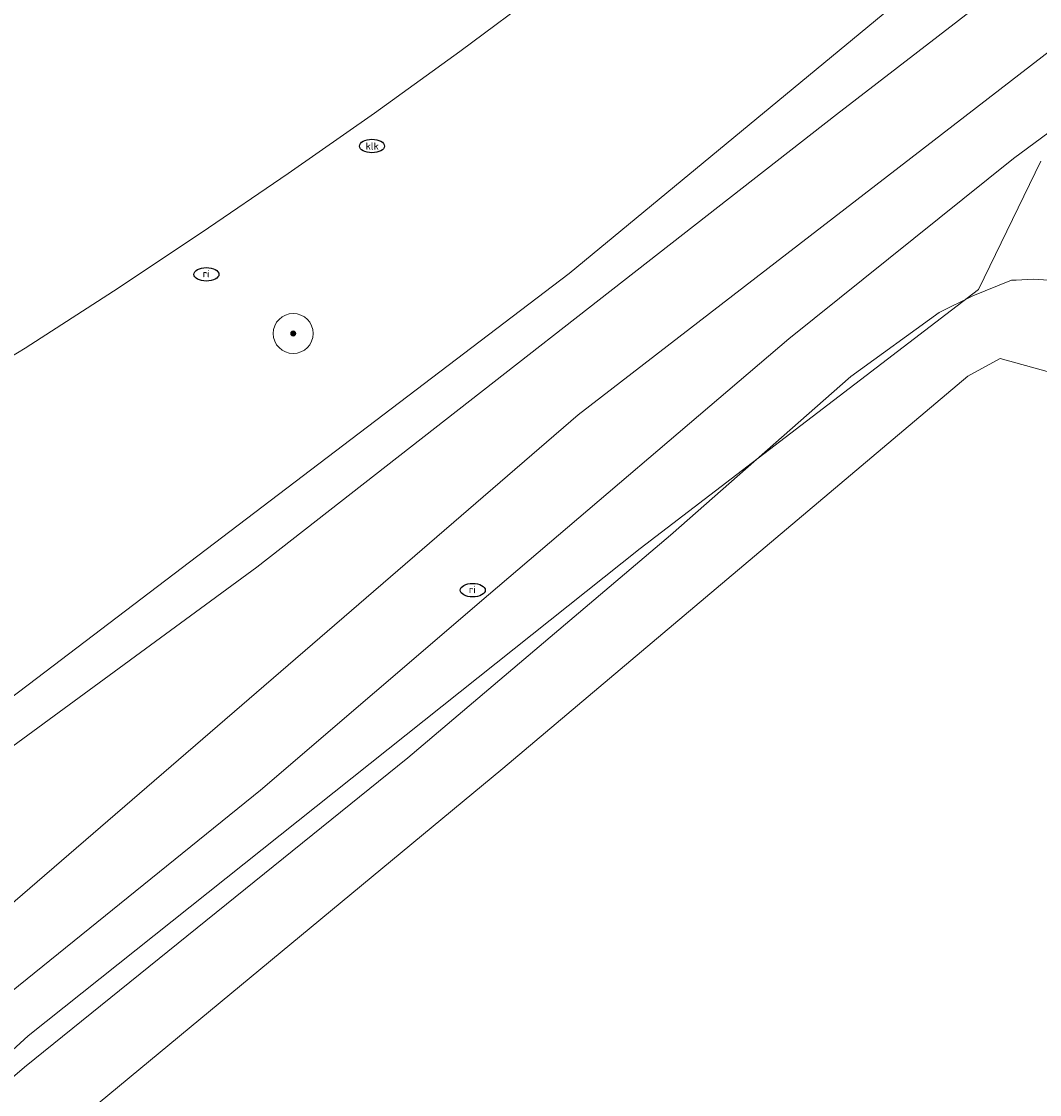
# Model space of a CAD drawing. Header units: metres. Extents: x 253395 to 254027, y 592765 to 593194.
# Tile 154 of 173: x 253923 to 253943, y 592864 to 592885. Entities that reach past the tile are written whole.
import ezdxf
from ezdxf.enums import TextEntityAlignment as Align
from ezdxf.lldxf.tags import DXFTag

# ---------------------------------------------------------------- set-up
doc = ezdxf.new("R2010")
doc.units = ezdxf.units.M
for name, color, linetype, lineweight in [('B-WE-GR-BOOM-S', 254, 'Continuous', 25), ('B-WE-IE-MEUBILAIR-S', 254, 'Continuous', 25), ('B-WE-KG-GRENS_PERCEEL-G', 254, 'KG-PERCEEL-SO', 18), ('B-WE-OG-TERREIN_BEGROEID-GV', 254, 'Continuous', 18), ('B-WE-OG-TERREIN_ERF-GV', 254, 'Continuous', 18), ('B-WE-OG-TERREIN_OEVER-GV', 254, 'Continuous', 18), ('B-WE-OG-WATER-GV', 254, 'Continuous', 18), ('B-WE-VH-GESLOTENVERHARDING-GV', 254, 'Continuous', 18), ('B-WE-VH-HALFVERHARDING-GV', 254, 'Continuous', 18)]:
    doc.layers.add(name, color=color, linetype=linetype, lineweight=lineweight)
doc.styles.add('NLCS-ISO', font='txt')
doc.styles.get("Standard").update_dxf_attribs({"font": 'simplex.shx'})
tags = doc.linetypes.add('KG-PERCEEL-SO', pattern='A,5.5,-2,["P",Standard,S=1.8,R=0,X=-0.5,Y=-0.9],-2,5.5,-2,[5,NLCS.SHX,S=0.75,R=0,X=0,Y=0],-2', length=19).pattern_tags.tags
tags[6] = DXFTag(74, 10)

# ---------------------------------------------------------------- blocks, each defined once
blk = doc.blocks.new('SIE-MEUBILAIR_PUT_RIOOLPUT-SO')
blk.add_ellipse((0, 0), major_axis=(1.25, 0), ratio=0.54)
at = {"style": 'NLCS-ISO'}
blk.add_text('ri', height=0.75, dxfattribs=at).set_placement((-0.04, 0.07), align=Align.MIDDLE_CENTER)
blk = doc.blocks.new('SIE-MEUBILAIR_PUT_KOLK-SO')
blk.add_ellipse((0, 0), major_axis=(1.25, 0), ratio=0.54)
at = {"style": 'NLCS-ISO'}
blk.add_text('klk', height=0.75, dxfattribs=at).set_placement((0.03, 0), align=Align.MIDDLE_CENTER)
blk = doc.blocks.new('SGR-BOOM_GBKN-SO')
at = {"linetype": 'ByBlock', "lineweight": 18}
h = blk.add_hatch(color=0, dxfattribs=at)
h.dxf.hatch_style = 1
edge = h.paths.add_edge_path()
edge.add_arc((0, 0), 0.25, 0, 360)
at = {"color": 0, "linetype": 'ByBlock', "lineweight": 18}
for radius in [2, 0.25]:
    blk.add_circle((0, 0), radius, dxfattribs=at)
at = {"color": 0, "linetype": 'ByBlock', "lineweight": 18, "style": 'NLCS-ISO'}
blk.add_attdef('SOORT', (2.5, 0), '', height=1.5, dxfattribs=at)

msp = doc.modelspace()

# ---------------------------------------------------------------- linework, layer by layer
at = {"layer": 'B-WE-KG-GRENS_PERCEEL-G'}
msp.add_lwpolyline([(253935.377, 592765.23), (253901.41, 592773.686), (253899.753, 592774.292), (253898.54, 592775.453), (253897.527, 592776.565), (253896.626, 592778.904), (253894.584, 592789.054), (253895.181, 592793.786), (253897.711, 592804.164), (253900.525, 592815.846), (253899.043, 592816.454), (253902.274, 592824.666), (253901.345, 592824.956), (253904.464, 592838.39), (253907.967, 592849.079), (253910.222, 592852.881), (253923.182, 592864.732), (253935.418, 592874.477), (253942.182, 592879.655), (253943.426, 592882.218)], dxfattribs=at)
at = {"layer": 'B-WE-OG-TERREIN_BEGROEID-GV'}
for points in [[(253910.345, 592861.297), (253915.4, 592865.853), (253923.349, 592871.879), (253933.998, 592879.973), (253943.411, 592887.755), (253948.74, 592891.857), (253955.582, 592896.677), (253962.09, 592900.752), (253969.982, 592906.297), (253978.292, 592913.419), (253985.653, 592920.462), (253994.86, 592929.751), (254000, 592934.904), (254002.87, 592937.781), (254005.218, 592939.516), (254007.671, 592940.955), (254010.449, 592941.905), (254013.046, 592942.672), (254016.449, 592943.175), (254022.833, 592943.536), (254022.801, 592958.43), (254026.587, 592958.471)], [(254026.587, 592941.778), (254019.925, 592941.784), (254014.327, 592941.286), (254010.275, 592940.585), (254008.436, 592939.956), (254004.873, 592937.931), (254000, 592933.659), (253999.053, 592932.829), (253991.493, 592924.901), (253982.466, 592915.696), (253973.876, 592908.138), (253968.136, 592903.588), (253958.577, 592897.079), (253950.895, 592892.058), (253939.341, 592883.15), (253927.751, 592874.105), (253917.59, 592866.654), (253912.281, 592861.982)], [(253944.036, 592894.136), (253943.182, 592893.381), (253942.323, 592892.632), (253942.216, 592892.539), (253941.152, 592891.696), (253938.465, 592889.567), (253936.827, 592888.244), (253935.172, 592886.944), (253933.499, 592885.666), (253931.809, 592884.411), (253930.103, 592883.179), (253928.38, 592881.969), (253926.641, 592880.783), (253924.886, 592879.621), (253923.117, 592878.482), (253920.045, 592876.613), (253916.931, 592874.815), (253913.777, 592873.09), (253910.584, 592871.437), (253907.354, 592869.859)], [(253913.659, 592859.443), (253934.175, 592877.148), (253943.685, 592884.48)]]:
    msp.add_lwpolyline(points, dxfattribs=at)
at = {"layer": 'B-WE-OG-TERREIN_ERF-GV'}
msp.add_lwpolyline([(253977.068, 592844.502), (253955.641, 592866.311), (253945.627, 592876.771), (253943.867, 592877.925), (253942.613, 592878.27), (253941.964, 592877.92), (253932.669, 592870.08), (253923.378, 592862.387)], dxfattribs=at)
at = {"layer": 'B-WE-OG-TERREIN_OEVER-GV'}
for points in [[(253943.685, 592884.48), (253934.175, 592877.148), (253913.659, 592859.443)], [(253917.425, 592861.296), (253921.902, 592864.861), (253927.826, 592869.646), (253932.383, 592873.547), (253938.386, 592878.668), (253942.883, 592882.272), (253946.112, 592884.654)], [(253966.568, 592857.241), (253955.533, 592868.677), (253946.408, 592877.736), (253944.595, 592879.46), (253944.141, 592879.699), (253943.588, 592879.839), (253943.272, 592879.86), (253942.936, 592879.841), (253942.837, 592879.841), (253942.065, 592879.527), (253941.392, 592879.193), (253939.629, 592877.913), (253936.023, 592874.742), (253930.772, 592870.29), (253923.106, 592864.106), (253917.082, 592858.945)], [(253923.378, 592862.387), (253932.669, 592870.08), (253941.964, 592877.92), (253942.613, 592878.27), (253943.867, 592877.925), (253945.627, 592876.771), (253955.641, 592866.311), (253977.068, 592844.502)]]:
    msp.add_lwpolyline(points, dxfattribs=at)
at = {"layer": 'B-WE-OG-WATER-GV'}
for points in [[(253946.112, 592884.654), (253942.883, 592882.272), (253938.386, 592878.668), (253932.383, 592873.547), (253927.826, 592869.646), (253921.902, 592864.861), (253917.425, 592861.296)], [(253917.082, 592858.945), (253923.106, 592864.106), (253930.772, 592870.29), (253936.023, 592874.742), (253939.629, 592877.913), (253941.392, 592879.193), (253942.065, 592879.527), (253942.837, 592879.841), (253942.936, 592879.841), (253943.272, 592879.86), (253943.588, 592879.839), (253944.141, 592879.699), (253944.595, 592879.46), (253946.408, 592877.736), (253955.533, 592868.677), (253966.568, 592857.241)]]:
    msp.add_lwpolyline(points, dxfattribs=at)
at = {"layer": 'B-WE-VH-GESLOTENVERHARDING-GV'}
msp.add_lwpolyline([(253907.354, 592869.859), (253910.584, 592871.437), (253913.777, 592873.09), (253916.931, 592874.815), (253920.045, 592876.613), (253923.117, 592878.482), (253924.886, 592879.621), (253926.641, 592880.783), (253928.38, 592881.969), (253930.103, 592883.179), (253931.809, 592884.411), (253933.499, 592885.666)], dxfattribs=at)
at = {"layer": 'B-WE-VH-HALFVERHARDING-GV'}
for points in [[(254026.587, 592943.512), (254022.833, 592943.536), (254016.449, 592943.175), (254013.046, 592942.672), (254010.449, 592941.905), (254007.671, 592940.955), (254005.218, 592939.516), (254002.87, 592937.781), (254000, 592934.904), (253994.86, 592929.751), (253985.653, 592920.462), (253978.292, 592913.419), (253969.982, 592906.297), (253962.09, 592900.752), (253955.582, 592896.677), (253948.74, 592891.857), (253943.411, 592887.755), (253933.998, 592879.973), (253923.349, 592871.879), (253915.4, 592865.853), (253910.345, 592861.297)], [(253912.281, 592861.982), (253917.59, 592866.654), (253927.751, 592874.105), (253939.341, 592883.15), (253950.895, 592892.058), (253958.577, 592897.079), (253968.136, 592903.588), (253973.876, 592908.138), (253982.466, 592915.696), (253991.493, 592924.901), (253999.053, 592932.829), (254000, 592933.659), (254004.873, 592937.931), (254008.436, 592939.956), (254010.275, 592940.585), (254014.327, 592941.286), (254019.925, 592941.784), (254026.587, 592941.778)]]:
    msp.add_lwpolyline(points, dxfattribs=at)

# ---------------------------------------------------------------- block references
at = {"layer": 'B-WE-GR-BOOM-S', "xscale": 0.2, "yscale": 0.2, "zscale": 0.2}
msp.add_blockref('SGR-BOOM_GBKN-SO', (253928.479, 592878.773), dxfattribs=at)
at = {"layer": 'B-WE-IE-MEUBILAIR-S', "xscale": 0.2, "yscale": 0.2, "zscale": 0.2}
for name, p in [('SIE-MEUBILAIR_PUT_KOLK-SO', (253930.054, 592882.52)), ('SIE-MEUBILAIR_PUT_RIOOLPUT-SO', (253926.745, 592879.955)), ('SIE-MEUBILAIR_PUT_RIOOLPUT-SO', (253932.069, 592873.643))]:
    msp.add_blockref(name, p, dxfattribs=at)

doc.saveas('drawing.dxf')
